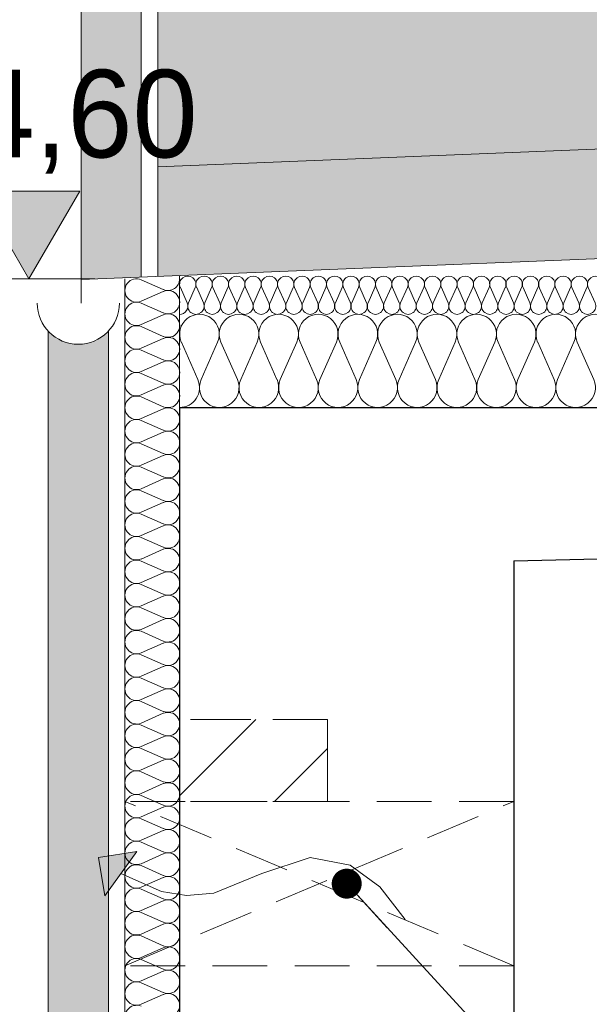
# Model space of a CAD drawing. Extents: x -547885 to -186295, y -25370 to 156194.
# Tile 21 of 256: x -520252 to -519212, y -9060 to -7261. Entities that reach past the tile are written whole.
import ezdxf

# ---------------------------------------------------------------- set-up
doc = ezdxf.new("R2010")
doc.units = 0
doc.header["$MEASUREMENT"] = 0
doc.linetypes.add('Krawędzie ukryte', pattern=[150, 100, -50])
for name, color, linetype, lineweight in [('Arch dachowki_Nr_Pióra__21', 7, 'Continuous', 9), ('Arch opisy_Nr_Pióra__21', 7, 'Continuous', 9), ('Arch stropy_Nr_Pióra__1', 7, 'Continuous', 25), ('Arch zmurowania_Nr_Pióra__21', 7, 'Continuous', 9), ('INWENT KONST. DREWNIANA_Nr_Pióra__21', 7, 'Continuous', 9), ('INWENT RURY SPUSTOWE_Nr_Pióra__21', 7, 'Continuous', 9), ('INWENT WYMIARY_Nr_Pióra__21', 7, 'Continuous', 9), ('INWENT WYMIARY_Nr_Pióra__5', 7, 'Continuous', 13), ('INWENT.ŚCIANY_Nr_Pióra__1', 7, 'Continuous', 25), ('INWENT.ŚCIANY_Nr_Pióra__5', 7, 'Continuous', 13), ('Istniejące kominy_Nr_Pióra__21', 7, 'Continuous', 9)]:
    doc.layers.add(name, color=color, linetype=linetype, lineweight=lineweight)
for name, color, linetype in [('Arch ocieplenie', 7, 'Continuous'), ('Inwent Izolacje', 7, 'Continuous'), ('INWENT WYMIARY', 7, 'Continuous'), ('Istniejące kominy', 7, 'Continuous')]:
    doc.layers.add(name, color=color, linetype=linetype)
for name, color, linetype, lineweight, true_color in [('Arch ocieplenie_Nr_Pióra__44', 7, 'Continuous', 9, 0x029e21), ('Arch wykończenie_Nr_Pióra__3', 7, 'Continuous', 18, 0xff6600), ('arch wypelnienia_Nr_Pióra__119', 7, 'Continuous', 13, 0xd9d1d0), ('arch wypelnienia_Nr_Pióra__2', 7, 'Continuous', 13, 0x7f7f7f), ('Inwent Izolacje_Nr_Pióra__2', 7, 'Continuous', 13, 0x7f7f7f)]:
    doc.layers.add(name, color=color, linetype=linetype, lineweight=lineweight, true_color=true_color)
doc.styles.add('GENERATED_STYLE_2', font='txt')
doc.dimstyles.new('GENERATED_STYLE__11', dxfattribs={"dimtxt": 160.000002, "dimasz": 110.144928, "dimexe": 0.18, "dimexo": 40, "dimgap": 0.09, "dimtad": 1, "dimtih": 1, "dimtoh": 1, "dimdec": 0, "dimzin": 0, "dimdsep": 46, "dimtxsty": 'GENERATED_STYLE_2', "dimblk": 'ARROWHEAD_5', "dimblk1": 'ARROWHEAD_5', "dimblk2": 'ARROWHEAD_5', "dimcen": 0.09, "dimclrd": 7, "dimclre": 7, "dimclrt": 7, "dimazin": 0, "dimtfac": 1, "dimtdec": 4, "dimtmove": 0, "dimatfit": 3, "dimfxl": 0, "dimtolj": 1, "dimtzin": 0, "dimarcsym": 0})
doc.dimstyles.new('GENERATED_STYLE__13', dxfattribs={"dimtxt": 0.18, "dimasz": 109.44, "dimexe": 0.18, "dimexo": 0.0625, "dimgap": 0.09, "dimtad": 0, "dimtih": 1, "dimtoh": 1, "dimdec": 4, "dimzin": 0, "dimdsep": 46, "dimcen": 0.09, "dimadec": 0, "dimazin": 0, "dimtfac": 1, "dimtdec": 4, "dimtmove": 0, "dimatfit": 3, "dimldrblk": 'ARROWHEAD_11', "dimfxl": 0, "dimtolj": 1, "dimtzin": 0, "dimarcsym": 0})
doc.dimstyles.new('GENERATED_STYLE__7', dxfattribs={"dimtxt": 160.000002, "dimasz": 114, "dimexe": 0.18, "dimexo": 0, "dimgap": 0.09, "dimtad": 1, "dimdec": 0, "dimlfac": 0.1, "dimzin": 0, "dimdsep": 46, "dimtxsty": 'GENERATED_STYLE_2', "dimblk": 'ARROWHEAD_2', "dimblk1": 'ARROWHEAD_2', "dimblk2": 'ARROWHEAD_2', "dimcen": 0.09, "dimclrd": 7, "dimclre": 7, "dimclrt": 7, "dimazin": 0, "dimtfac": 1, "dimtdec": 4, "dimtmove": 0, "dimatfit": 3, "dimfxl": 0, "dimtolj": 1, "dimtzin": 0, "dimarcsym": 0})

# ---------------------------------------------------------------- blocks, each defined once
blk = doc.blocks.new('Izolacja cieplna 14_180', base_point=(-519959.6, -7734.6))
at = {"layer": 'Arch ocieplenie_Nr_Pióra__44', "linetype": 'Continuous'}
for p, q in [((-520029.8, -7736.4), (-519989.4, -7754.2)), ((-519989.4, -7757.8), (-520029.8, -7775.6)), ((-520029.8, -7779.2), (-519989.4, -7797)), ((-519989.4, -7800.6), (-520029.8, -7818.4)), ((-520029.8, -7822), (-519989.4, -7839.8)), ((-519989.4, -7843.4), (-520029.8, -7861.2)), ((-520029.8, -7864.8), (-519989.4, -7882.6)), ((-519989.4, -7886.2), (-520029.8, -7904.1)), ((-520029.8, -7907.6), (-519989.4, -7925.5)), ((-519989.4, -7929.1), (-520029.8, -7946.9)), ((-520029.8, -7950.5), (-519989.4, -7968.3)), ((-519989.4, -7971.9), (-520029.8, -7989.7)), ((-520029.8, -7993.3), (-519989.4, -8011.1)), ((-519989.4, -8014.7), (-520029.8, -8032.5)), ((-520029.8, -8036.1), (-519989.4, -8053.9)), ((-519989.4, -8057.5), (-520029.8, -8075.3)), ((-520029.8, -8078.9), (-519989.4, -8096.7)), ((-519989.4, -8100.3), (-520029.8, -8118.1)), ((-520029.8, -8121.7), (-519989.4, -8139.5)), ((-519989.4, -8143.1), (-520029.8, -8160.9)), ((-520029.8, -8164.5), (-519989.4, -8182.3)), ((-519989.4, -8185.9), (-520029.8, -8203.7)), ((-520029.8, -8207.3), (-519989.4, -8225.1)), ((-519989.4, -8228.7), (-520029.8, -8246.6)), ((-520029.8, -8250.2), (-519989.4, -8268)), ((-519989.4, -8271.6), (-520029.8, -8289.4)), ((-520029.8, -8293), (-519989.4, -8310.8)), ((-519989.4, -8314.4), (-520029.8, -8332.2)), ((-520029.8, -8335.8), (-519989.4, -8353.6)), ((-519989.4, -8357.2), (-520029.8, -8375)), ((-520029.8, -8378.6), (-519989.4, -8396.4)), ((-519989.4, -8400), (-520029.8, -8417.8)), ((-520029.8, -8421.4), (-519989.4, -8439.2)), ((-519989.4, -8442.8), (-520029.8, -8460.6)), ((-520029.8, -8464.2), (-519989.4, -8482)), ((-519989.4, -8485.6), (-520029.8, -8503.4)), ((-520029.8, -8507), (-519989.4, -8524.8)), ((-519989.4, -8528.4), (-520029.8, -8546.2)), ((-520029.8, -8549.8), (-519989.4, -8567.7)), ((-519989.4, -8571.2), (-520029.8, -8589.1)), ((-520029.8, -8592.7), (-519989.4, -8610.5)), ((-519989.4, -8614.1), (-520029.8, -8631.9)), ((-520029.8, -8635.5), (-519989.4, -8653.3)), ((-519989.4, -8656.9), (-520029.8, -8674.7)), ((-520029.8, -8678.3), (-519989.4, -8696.1)), ((-519989.4, -8699.7), (-520029.8, -8717.5)), ((-520029.8, -8721.1), (-519989.4, -8738.9)), ((-519989.4, -8742.5), (-520029.8, -8760.3)), ((-520029.8, -8763.9), (-519989.4, -8781.7)), ((-519989.4, -8785.3), (-520029.8, -8803.1)), ((-520029.8, -8806.7), (-519989.4, -8824.5)), ((-519989.4, -8828.1), (-520029.8, -8845.9)), ((-520029.8, -8849.5), (-519989.4, -8867.3)), ((-519989.4, -8870.9), (-520029.8, -8888.7)), ((-520029.8, -8892.3), (-519989.4, -8910.2)), ((-519989.4, -8913.7), (-520029.8, -8931.6)), ((-520029.8, -8935.2), (-519989.4, -8953)), ((-519989.4, -8956.6), (-520029.8, -8974.4)), ((-520029.8, -8978), (-519989.4, -8995.8)), ((-519989.4, -8999.4), (-520029.8, -9017.2)), ((-520029.8, -9020.8), (-519989.4, -9038.6)), ((-519989.4, -9042.2), (-520029.8, -9060))]:
    blk.add_line(p, q, dxfattribs=at)
for centre, start_param, end_param in [((-520038.3, -7756), 2.728799, 6.695979), ((-519980.8, -7734.6), 5.870392, 7.853982), ((-519980.8, -7777.4), 5.870392, 9.837571), ((-520038.3, -7798.8), 2.728799, 6.695979), ((-519980.8, -7820.2), 5.870392, 9.837571), ((-520038.3, -7841.6), 2.728799, 6.695979), ((-519980.8, -7863), 5.870392, 9.837571), ((-520038.3, -7884.4), 2.728799, 6.695979), ((-519980.8, -7905.8), 5.870392, 9.837571), ((-520038.3, -7927.3), 2.728799, 6.695979), ((-519980.8, -7948.7), 5.870392, 9.837571), ((-520038.3, -7970.1), 2.728799, 6.695979), ((-519980.8, -7991.5), 5.870392, 9.837571), ((-520038.3, -8012.9), 2.728799, 6.695979), ((-519980.8, -8034.3), 5.870392, 9.837571), ((-520038.3, -8055.7), 2.728799, 6.695979), ((-519980.8, -8077.1), 5.870392, 9.837571), ((-520038.3, -8098.5), 2.728799, 6.695979), ((-519980.8, -8119.9), 5.870392, 9.837571), ((-520038.3, -8141.3), 2.728799, 6.695979), ((-519980.8, -8162.7), 5.870392, 9.837571), ((-520038.3, -8184.1), 2.728799, 6.695979), ((-519980.8, -8205.5), 5.870392, 9.837571), ((-520038.3, -8226.9), 2.728799, 6.695979), ((-519980.8, -8248.4), 5.870392, 9.837571), ((-520038.3, -8269.8), 2.728799, 6.695979), ((-519980.8, -8291.2), 5.870392, 9.837571), ((-520038.3, -8312.6), 2.728799, 6.695979), ((-519980.8, -8334), 5.870392, 9.837571), ((-520038.3, -8355.4), 2.728799, 6.695979), ((-519980.8, -8376.8), 5.870392, 9.837571), ((-520038.3, -8398.2), 2.728799, 6.695979), ((-519980.8, -8419.6), 5.870392, 9.837571), ((-520038.3, -8441), 2.728799, 6.695979), ((-519980.8, -8462.4), 5.870392, 9.837571), ((-520038.3, -8483.8), 2.728799, 6.695979), ((-519980.8, -8505.2), 5.870392, 9.837571), ((-520038.3, -8526.6), 2.728799, 6.695979), ((-519980.8, -8548), 5.870392, 9.837571), ((-520038.3, -8569.4), 2.728799, 6.695979), ((-519980.8, -8590.9), 5.870392, 9.837571), ((-520038.3, -8612.3), 2.728799, 6.695979), ((-519980.8, -8633.7), 5.870392, 9.837571), ((-520038.3, -8655.1), 2.728799, 6.695979), ((-519980.8, -8676.5), 5.870392, 9.837571), ((-520038.3, -8697.9), 2.728799, 6.695979), ((-519980.8, -8719.3), 5.870392, 9.837571), ((-520038.3, -8740.7), 2.728799, 6.695979), ((-519980.8, -8762.1), 5.870392, 9.837571), ((-520038.3, -8783.5), 2.728799, 6.695979), ((-519980.8, -8804.9), 5.870392, 9.837571), ((-520038.3, -8826.3), 2.728799, 6.695979), ((-519980.8, -8847.7), 5.870392, 9.837571), ((-520038.3, -8869.1), 2.728799, 6.695979), ((-519980.8, -8890.5), 5.870392, 9.837571), ((-520038.3, -8912), 2.728799, 6.695979), ((-519980.8, -8933.4), 5.870392, 9.837571), ((-520038.3, -8954.8), 2.728799, 6.695979), ((-519980.8, -8976.2), 5.870392, 9.837571), ((-520038.3, -8997.6), 2.728799, 6.695979), ((-519980.8, -9019), 5.870392, 9.837571), ((-520038.3, -9040.4), 2.728799, 6.695979), ((-519980.8, -9061.8), 5.870392, 9.837571), ((-520038.3, -9083.2), 2.728799, 6.695979)]:
    blk.add_ellipse(centre, major_axis=(0, -21.4), ratio=0.99346, start_param=start_param, end_param=end_param, dxfattribs=at)
blk = doc.blocks.new('Izolacja cieplna 14_254', base_point=(-507889.6, -7969.6))
at = {"layer": 'Inwent Izolacje_Nr_Pióra__2', "linetype": 'Continuous'}
for p, q in [((-519926.5, -7918.9), (-519956.5, -7850.2)), ((-519890.3, -7850.2), (-519920.4, -7918.9)), ((-519854.2, -7918.9), (-519884.2, -7850.2)), ((-519818, -7850.2), (-519848.1, -7918.9)), ((-519781.9, -7918.9), (-519812, -7850.2)), ((-519745.8, -7850.2), (-519775.8, -7918.9)), ((-519709.6, -7918.9), (-519739.7, -7850.2)), ((-519673.5, -7850.2), (-519703.6, -7918.9)), ((-519637.3, -7918.9), (-519667.4, -7850.2)), ((-519601.2, -7850.2), (-519631.3, -7918.9)), ((-519565.1, -7918.9), (-519595.1, -7850.2)), ((-519528.9, -7850.2), (-519559, -7918.9)), ((-519492.8, -7918.9), (-519522.9, -7850.2)), ((-519456.7, -7850.2), (-519486.7, -7918.9)), ((-519420.5, -7918.9), (-519450.6, -7850.2)), ((-519384.4, -7850.2), (-519414.5, -7918.9)), ((-519348.2, -7918.9), (-519378.3, -7850.2)), ((-519312.1, -7850.2), (-519342.2, -7918.9)), ((-519276, -7918.9), (-519306, -7850.2)), ((-519239.8, -7850.2), (-519269.9, -7918.9)), ((-519203.7, -7918.9), (-519233.8, -7850.2))]:
    blk.add_line(p, q, dxfattribs=at)
for centre, start_param, end_param in [((-519923.4, -7835.7), 1.158003, 5.125183), ((-519851.1, -7835.7), 1.158003, 5.125183), ((-519778.9, -7835.7), 1.158003, 5.125183), ((-519706.6, -7835.7), 1.158003, 5.125183), ((-519634.3, -7835.7), 1.158003, 5.125183), ((-519562, -7835.7), 1.158003, 5.125183), ((-519489.8, -7835.7), 1.158003, 5.125183), ((-519417.5, -7835.7), 1.158003, 5.125183), ((-519345.2, -7835.7), 1.158003, 5.125183), ((-519272.9, -7835.7), 1.158003, 5.125183), ((-519200.7, -7835.7), 1.158003, 5.125183), ((-519959.6, -7933.4), 0, 1.983589), ((-519887.3, -7933.4), 4.299595, 8.266774), ((-519815, -7933.4), 4.299595, 8.266774), ((-519742.7, -7933.4), 4.299595, 8.266774), ((-519670.5, -7933.4), 4.299595, 8.266774), ((-519598.2, -7933.4), 4.299595, 8.266774), ((-519525.9, -7933.4), 4.299595, 8.266774), ((-519453.6, -7933.4), 4.299595, 8.266774), ((-519381.3, -7933.4), 4.299595, 8.266774), ((-519309.1, -7933.4), 4.299595, 8.266774), ((-519236.8, -7933.4), 4.299595, 8.266774)]:
    blk.add_ellipse(centre, major_axis=(0, -36.2), ratio=0.999515, start_param=start_param, end_param=end_param, dxfattribs=at)
blk = doc.blocks.new('Izolacja cieplna 14_255', base_point=(-508759.6, -7799.6))
at = {"layer": 'Inwent Izolacje_Nr_Pióra__2', "linetype": 'Continuous'}
for p, q in [((-519945.9, -7778.7), (-519958.3, -7750.4)), ((-519931, -7750.4), (-519943.4, -7778.7)), ((-519916.1, -7778.7), (-519928.5, -7750.4)), ((-519901.2, -7750.4), (-519913.6, -7778.7)), ((-519886.3, -7778.7), (-519898.7, -7750.4)), ((-519871.4, -7750.4), (-519883.8, -7778.7)), ((-519856.5, -7778.7), (-519868.9, -7750.4)), ((-519841.7, -7750.4), (-519854, -7778.7)), ((-519826.8, -7778.7), (-519839.2, -7750.4)), ((-519811.9, -7750.4), (-519824.3, -7778.7)), ((-519797, -7778.7), (-519809.4, -7750.4)), ((-519782.1, -7750.4), (-519794.5, -7778.7)), ((-519767.2, -7778.7), (-519779.6, -7750.4)), ((-519752.3, -7750.4), (-519764.7, -7778.7)), ((-519737.4, -7778.7), (-519749.8, -7750.4)), ((-519722.5, -7750.4), (-519734.9, -7778.7)), ((-519707.6, -7778.7), (-519720, -7750.4)), ((-519692.7, -7750.4), (-519705.1, -7778.7)), ((-519677.8, -7778.7), (-519690.2, -7750.4)), ((-519662.9, -7750.4), (-519675.3, -7778.7)), ((-519648, -7778.7), (-519660.4, -7750.4)), ((-519633.1, -7750.4), (-519645.5, -7778.7)), ((-519618.3, -7778.7), (-519630.6, -7750.4)), ((-519603.4, -7750.4), (-519615.7, -7778.7)), ((-519588.5, -7778.7), (-519600.9, -7750.4)), ((-519573.6, -7750.4), (-519586, -7778.7)), ((-519558.7, -7778.7), (-519571.1, -7750.4)), ((-519543.8, -7750.4), (-519556.2, -7778.7)), ((-519528.9, -7778.7), (-519541.3, -7750.4)), ((-519514, -7750.4), (-519526.4, -7778.7)), ((-519499.1, -7778.7), (-519511.5, -7750.4)), ((-519484.2, -7750.4), (-519496.6, -7778.7)), ((-519469.3, -7778.7), (-519481.7, -7750.4)), ((-519454.4, -7750.4), (-519466.8, -7778.7)), ((-519439.5, -7778.7), (-519451.9, -7750.4)), ((-519424.6, -7750.4), (-519437, -7778.7)), ((-519409.7, -7778.7), (-519422.1, -7750.4)), ((-519394.8, -7750.4), (-519407.2, -7778.7)), ((-519380, -7778.7), (-519392.3, -7750.4)), ((-519365.1, -7750.4), (-519377.5, -7778.7)), ((-519350.2, -7778.7), (-519362.6, -7750.4)), ((-519335.3, -7750.4), (-519347.7, -7778.7)), ((-519320.4, -7778.7), (-519332.8, -7750.4)), ((-519305.5, -7750.4), (-519317.9, -7778.7)), ((-519290.6, -7778.7), (-519303, -7750.4)), ((-519275.7, -7750.4), (-519288.1, -7778.7)), ((-519260.8, -7778.7), (-519273.2, -7750.4)), ((-519245.9, -7750.4), (-519258.3, -7778.7)), ((-519231, -7778.7), (-519243.4, -7750.4)), ((-519216.1, -7750.4), (-519228.5, -7778.7)), ((-519201.2, -7778.7), (-519213.6, -7750.4))]:
    blk.add_line(p, q, dxfattribs=at)
for centre, start_param, end_param in [((-519944.7, -7744.5), 2.728799, 6.695979), ((-519914.9, -7744.5), 2.728799, 6.695979), ((-519885.1, -7744.5), 2.728799, 6.695979), ((-519855.3, -7744.5), 2.728799, 6.695979), ((-519825.5, -7744.5), 2.728799, 6.695979), ((-519795.7, -7744.5), 2.728799, 6.695979), ((-519765.9, -7744.5), 2.728799, 6.695979), ((-519736.1, -7744.5), 2.728799, 6.695979), ((-519706.4, -7744.5), 2.728799, 6.695979), ((-519676.6, -7744.5), 2.728799, 6.695979), ((-519646.8, -7744.5), 2.728799, 6.695979), ((-519617, -7744.5), 2.728799, 6.695979), ((-519587.2, -7744.5), 2.728799, 6.695979), ((-519557.4, -7744.5), 2.728799, 6.695979), ((-519527.6, -7744.5), 2.728799, 6.695979), ((-519497.9, -7744.5), 2.728799, 6.695979), ((-519468.1, -7744.5), 2.728799, 6.695979), ((-519438.3, -7744.5), 2.728799, 6.695979), ((-519408.5, -7744.5), 2.728799, 6.695979), ((-519378.7, -7744.5), 2.728799, 6.695979), ((-519348.9, -7744.5), 2.728799, 6.695979), ((-519319.1, -7744.5), 2.728799, 6.695979), ((-519289.3, -7744.5), 2.728799, 6.695979), ((-519259.6, -7744.5), 2.728799, 6.695979), ((-519229.8, -7744.5), 2.728799, 6.695979), ((-519200, -7744.5), 2.728799, 6.695979), ((-519959.6, -7784.7), 1.570796, 3.554385), ((-519929.8, -7784.7), 5.870392, 9.837571), ((-519900, -7784.7), 5.870392, 9.837571), ((-519870.2, -7784.7), 5.870392, 9.837571), ((-519840.4, -7784.7), 5.870392, 9.837571), ((-519810.6, -7784.7), 5.870392, 9.837571), ((-519780.8, -7784.7), 5.870392, 9.837571), ((-519751, -7784.7), 5.870392, 9.837571), ((-519721.3, -7784.7), 5.870392, 9.837571), ((-519691.5, -7784.7), 5.870392, 9.837571), ((-519661.7, -7784.7), 5.870392, 9.837571), ((-519631.9, -7784.7), 5.870392, 9.837571), ((-519602.1, -7784.7), 5.870392, 9.837571), ((-519572.3, -7784.7), 5.870392, 9.837571), ((-519542.5, -7784.7), 5.870392, 9.837571), ((-519512.7, -7784.7), 5.870392, 9.837571), ((-519483, -7784.7), 5.870392, 9.837571), ((-519453.2, -7784.7), 5.870392, 9.837571), ((-519423.4, -7784.7), 5.870392, 9.837571), ((-519393.6, -7784.7), 5.870392, 9.837571), ((-519363.8, -7784.7), 5.870392, 9.837571), ((-519334, -7784.7), 5.870392, 9.837571), ((-519304.2, -7784.7), 5.870392, 9.837571), ((-519274.4, -7784.7), 5.870392, 9.837571), ((-519244.7, -7784.7), 5.870392, 9.837571), ((-519214.9, -7784.7), 5.870392, 9.837571)]:
    blk.add_ellipse(centre, major_axis=(-14.9, 0), ratio=0.999587, start_param=start_param, end_param=end_param, dxfattribs=at)
blk = doc.blocks.new('Krzywa_11', base_point=(-519548.1, -8904.9))
at = {"layer": 'Istniejące kominy_Nr_Pióra__21', "linetype": 'Continuous'}
blk.add_hatch(color=256, dxfattribs=at).paths.add_polyline_path([(-520107.6, -8792.1), (-520037.8, -8780.6), (-520096.2, -8861.8)], flags=0)
for p, q in [((-520107.6, -8792.1), (-520037.8, -8780.6)), ((-520107.6, -8792.1), (-520096.2, -8861.8)), ((-520037.8, -8780.6), (-520096.2, -8861.8))]:
    blk.add_line(p, q, dxfattribs=at)
at = {"layer": 'Istniejące kominy_Nr_Pióra__21', "linetype": 'Continuous', "flags": 128}
blk.add_lwpolyline([(-519548.1, -8904.9), (-519594, -8845.3), (-519648.4, -8806.1), (-519721.2, -8792.1), (-519809.7, -8821.1), (-519897.4, -8857), (-519946.8, -8861.2), (-519992.7, -8853.7), (-520067, -8821.2)], dxfattribs=at)
blk = doc.blocks.new('Wymiary_53', base_point=(-520234.6, -7734.6))
at = {"layer": 'INWENT WYMIARY_Nr_Pióra__21', "linetype": 'Continuous'}
blk.add_hatch(color=256, dxfattribs=at).paths.add_polyline_path([(-520234.6, -7734.6), (-520327.4, -7574.6), (-520141.8, -7574.6)], flags=0)
for p, q in [((-520234.6, -7734.6), (-520327.4, -7574.6)), ((-520327.4, -7574.6), (-520141.8, -7574.6)), ((-520141.8, -7574.6), (-520234.6, -7734.6)), ((-520234.6, -7734.6), (-520354.6, -7734.6)), ((-520234.6, -7734.6), (-520114.6, -7734.6))]:
    blk.add_line(p, q, dxfattribs=at)
at = {"layer": 'INWENT WYMIARY_Nr_Pióra__21', "insert": (-520468, -7542.6), "char_height": 160, "attachment_point": 7, "style": 'GENERATED_STYLE_2'}
blk.add_mtext('{+4,60}', dxfattribs=at)
blk = doc.blocks.new('*D475')
at = {"layer": 'INWENT WYMIARY_Nr_Pióra__21', "linetype": 'Continuous'}
for p, q in [((-518919.3, -10716.3), (-518769.3, -10802.9)), ((-518731.8, -10759.6), (-518956.8, -10759.6)), ((-518844.3, -12329.6), (-518844.3, -10759.6)), ((-518919.3, -12286.3), (-518769.3, -12372.9)), ((-518731.8, -12329.6), (-518956.8, -12329.6)), ((-518844.3, -12403), (-518844.3, -12329.6))]:
    blk.add_line(p, q, dxfattribs=at)
at = {"layer": 'INWENT WYMIARY_Nr_Pióra__21', "char_height": 160, "attachment_point": 7, "rotation": 90, "style": 'GENERATED_STYLE_2'}
for s, insert in [('{151}', (-518876.3, -9158.2)), ('{100}', (-518876.3, -10413.2)), ('{157}', (-518876.3, -11698.2))]:
    blk.add_mtext(s, dxfattribs=dict(at, insert=insert))
blk = doc.blocks.new('ARROWHEAD_2')
at = {"color": 0, "linetype": 'Continuous', "lineweight": 0}
for p, q in [((-0.378, -0.655), (0.378, 0.655)), ((0, 0), (-1, 0))]:
    blk.add_line(p, q, dxfattribs=at)
blk = doc.blocks.new('*D476')
at = {"layer": 'INWENT WYMIARY_Nr_Pióra__21', "linetype": 'Continuous'}
for p, q in [((-518919.3, -9716.3), (-518769.3, -9802.9)), ((-518731.8, -9759.6), (-518956.8, -9759.6)), ((-518844.3, -10759.6), (-518844.3, -9759.6)), ((-518919.3, -10716.3), (-518769.3, -10802.9)), ((-518731.8, -10759.6), (-518956.8, -10759.6))]:
    blk.add_line(p, q, dxfattribs=at)
at = {"layer": 'INWENT WYMIARY_Nr_Pióra__21', "char_height": 160, "attachment_point": 7, "rotation": 90, "style": 'GENERATED_STYLE_2'}
for s, insert in [('{151}', (-518876.3, -9158.2)), ('{100}', (-518876.3, -10413.2)), ('{157}', (-518876.3, -11698.2))]:
    blk.add_mtext(s, dxfattribs=dict(at, insert=insert))
blk = doc.blocks.new('*D477')
at = {"layer": 'INWENT WYMIARY_Nr_Pióra__21', "linetype": 'Continuous'}
for p, q in [((-518844.3, -8249.6), (-518844.3, -8176.3)), ((-518769.3, -8292.9), (-518919.3, -8206.3)), ((-518731.8, -8249.6), (-518956.8, -8249.6)), ((-518844.3, -9759.6), (-518844.3, -8249.6)), ((-518919.3, -9716.3), (-518769.3, -9802.9)), ((-518731.8, -9759.6), (-518956.8, -9759.6))]:
    blk.add_line(p, q, dxfattribs=at)
at = {"layer": 'INWENT WYMIARY_Nr_Pióra__21', "char_height": 160, "attachment_point": 7, "rotation": 90, "style": 'GENERATED_STYLE_2'}
for s, insert in [('{151}', (-518876.3, -9158.2)), ('{100}', (-518876.3, -10413.2)), ('{157}', (-518876.3, -11698.2))]:
    blk.add_mtext(s, dxfattribs=dict(at, insert=insert))
blk = doc.blocks.new('*D903')
at = {"layer": 'INWENT WYMIARY_Nr_Pióra__5', "linetype": 'Continuous'}
for points in [[(-517708.7, -7638.2), (-517675, -7749.1), (-517734.9, -7751.1)], [(-517702, -7969.6), (-517732.8, -7857.8), (-517672.8, -7857.4)]]:
    blk.add_hatch(color=256, dxfattribs=at).paths.add_polyline_path(points, flags=0)
for p, q in [((-517708.7, -7638.2), (-517734.9, -7751.1)), ((-517708.7, -7638.2), (-517675, -7749.1)), ((-517675, -7749.1), (-517734.9, -7751.1)), ((-517732.8, -7857.8), (-517672.8, -7857.4)), ((-517702, -7969.6), (-517732.8, -7857.8)), ((-517702, -7969.6), (-517672.8, -7857.4))]:
    blk.add_line(p, q, dxfattribs=at)
blk.add_arc((-525960.6, -7969.6), 8258.6, 0.77677, 1.52301, dxfattribs=at)
at = {"layer": 'INWENT WYMIARY_Nr_Pióra__21', "insert": (-517543.7, -7880.6), "char_height": 160, "attachment_point": 7, "style": 'GENERATED_STYLE_2'}
blk.add_mtext('{2,30°}', dxfattribs=at)
blk = doc.blocks.new('ARROWHEAD_5')
at = {"color": 0, "linetype": 'Continuous', "lineweight": 0}
blk.add_line((0, 0), (-1, 0), dxfattribs=at)
blk.add_solid([(-1, 0.2679), (0, 0), (-1, -0.2679), (-1, 0.2679)], dxfattribs=at)
blk = doc.blocks.new('*D904')
at = {"layer": 'INWENT WYMIARY_Nr_Pióra__5', "linetype": 'Continuous'}
for points in [[(-511514.7, -7603.3), (-511489.1, -7716.3), (-511549, -7714)], [(-511523.1, -7969.6), (-511552.3, -7857.4), (-511492.3, -7857.8)]]:
    blk.add_hatch(color=256, dxfattribs=at).paths.add_polyline_path(points, flags=0)
for p, q in [((-511514.7, -7603.3), (-511549, -7714)), ((-511514.7, -7603.3), (-511489.1, -7716.3)), ((-511489.1, -7716.3), (-511549, -7714)), ((-511523.1, -7969.6), (-511552.3, -7857.4)), ((-511552.3, -7857.4), (-511492.3, -7857.8)), ((-511523.1, -7969.6), (-511492.3, -7857.8))]:
    blk.add_line(p, q, dxfattribs=at)
blk.add_arc((-503474.8, -7969.6), 8048.3, 178.18843, 179.20294, dxfattribs=at)
at = {"layer": 'INWENT WYMIARY_Nr_Pióra__21', "insert": (-512129.7, -7862.7), "char_height": 160, "attachment_point": 7, "style": 'GENERATED_STYLE_2'}
blk.add_mtext('{2,61°}', dxfattribs=at)
blk = doc.blocks.new('ARROWHEAD_11')
at = {"color": 0, "linetype": 'Continuous', "lineweight": 0}
blk.add_line((0, 0), (-1, 0), dxfattribs=at)
at = {"color": 0, "linetype": 'Continuous', "lineweight": 0, "const_width": 0.25, "flags": 128}
blk.add_lwpolyline([(-0.125, 0, 1), (0.125, 0, 1)], format="xyb", close=True, dxfattribs=at)

msp = doc.modelspace()

# ---------------------------------------------------------------- hatches: boundary and pattern name
at = {"layer": 'arch wypelnienia_Nr_Pióra__119', "linetype": 'Continuous', "lineweight": 0, "true_color": 0x363434}
msp.add_hatch(color=250, dxfattribs=at).paths.add_polyline_path([(-519934.6, -6665.3), (-519999.6, -6702.9), (-519999.6, -7530), (-514008.9, -7289.4), (-510239.8, -7461.2), (-507619.7, -7580.5), (-507619.7, -6281.2), (-519879.6, -6281.2), (-519879.6, -6570.1, -0.267949)], flags=0)
at = {"layer": 'arch wypelnienia_Nr_Pióra__2', "linetype": 'Continuous'}
h = msp.add_hatch(color=256, dxfattribs=at)
h.paths.add_polyline_path([(-520084.6, -6624.9, 0.267949), (-520139.6, -6720.2), (-520139.6, -7735.8), (-520029.6, -7731.4), (-520029.6, -6720.2), (-519934.6, -6665.3, 0.267949), (-519879.6, -6570.1), (-519879.6, -6281.2), (-507569.7, -6281.2), (-507569.7, 685.2), (-508349.7, 685.2), (-508349.7, 1020.4), (-508309.7, 1020.4), (-508309.7, 1080.4), (-509829.7, 1080.4), (-509829.7, 1020.4), (-509789.7, 1020.4), (-509789.7, 685.2), (-515429.7, 685.2), (-515429.7, 1020.4), (-515389.7, 1020.4), (-515389.7, 1080.4), (-516729.7, 1080.4), (-516729.7, 1020.4), (-516689.7, 1020.4), (-516689.7, 685.2), (-520049.6, 685.2), (-520049.6, -6281.2), (-519989.6, -6281.2), (-519989.6, -6570.1)], flags=0)
h.paths.add_polyline_path([(-519049.6, -4912.9), (-519049.6, -573), (-509829.6, -573), (-509829.6, -4912.9)], flags=0)
for points in [[(-519999.6, -7730.2), (-514009.4, -7489.6), (-514008.9, -7489.6), (-507719.6, -7776.2), (-507719.6, -7819.6), (-507739.6, -7819.6, 0.617181), (-507619.7, -7879.7), (-507619.7, -7580.5), (-514008.9, -7289.4), (-519999.6, -7530)], [(-520288.9, -12334.4), (-520233.9, -12429.6), (-520144.6, -12378.1, 0.267949), (-520089.6, -12282.8), (-520089.6, -7830.2, -0.436542), (-520199.6, -7830.2), (-520199.6, -12282.8)]]:
    msp.add_hatch(color=256, dxfattribs=at).paths.add_polyline_path(points, flags=0)
at = {"layer": 'Arch zmurowania_Nr_Pióra__21', "linetype": 'Continuous'}
h = msp.add_hatch(dxfattribs=at)
h.set_pattern_fill('Common_Brick', color=256, style=0, pattern_type=2)
h.set_pattern_definition([(45, (0, 0), (-91.923878, 91.923878), [])])
h.paths.add_polyline_path([(-519689.6, -8689.6), (-519959.6, -8689.6), (-519959.6, -8539.6), (-519689.6, -8539.6)], flags=0)

# ---------------------------------------------------------------- linework, layer by layer
at = {"layer": 'Arch dachowki_Nr_Pióra__21', "linetype": 'Continuous'}
msp.add_line((-519999.6, -7530), (-514008.9, -7289.4), dxfattribs=at)
at = {"layer": 'Arch stropy_Nr_Pióra__1', "linetype": 'Continuous'}
for p, q in [((-519959.6, -7969.6), (-507889.6, -7969.6)), ((-519349.6, -8249.6), (-514079.6, -8139.6))]:
    msp.add_line(p, q, dxfattribs=at)
at = {"layer": 'Arch wykończenie_Nr_Pióra__3', "linetype": 'Continuous'}
msp.add_line((-520059.6, -7734.6), (-520059.6, -12329.6), dxfattribs=at)
at = {"layer": 'Arch zmurowania_Nr_Pióra__21', "linetype": 'Krawędzie ukryte', "flags": 128}
msp.add_lwpolyline([(-519689.6, -8689.6), (-519959.6, -8689.6), (-519959.6, -8539.6), (-519689.6, -8539.6)], close=True, dxfattribs=at)
at = {"layer": 'INWENT KONST. DREWNIANA_Nr_Pióra__21', "linetype": 'Continuous'}
for p, q in [((-520139.6, -7735.8), (-514009.4, -7489.6)), ((-519959.6, -7728.6), (-519959.6, -7969.6)), ((-520139.6, -7735.8), (-520139.6, -7779.2))]:
    msp.add_line(p, q, dxfattribs=at)
at = {"layer": 'INWENT RURY SPUSTOWE_Nr_Pióra__21', "linetype": 'Continuous'}
for p, q in [((-520139.6, -6720.2), (-520139.6, -7735.8)), ((-520029.6, -6720.2), (-520029.6, -7731.4)), ((-520199.6, -7830.2), (-520199.6, -12282.8)), ((-520089.6, -7830.2), (-520089.6, -12282.8))]:
    msp.add_line(p, q, dxfattribs=at)
msp.add_arc((-520144.6, -7779.2), 75, 180, 0, dxfattribs=at)
at = {"layer": 'INWENT.ŚCIANY_Nr_Pióra__1', "linetype": 'Continuous'}
for p, q in [((-519959.6, -7969.6), (-519959.6, -9759.6)), ((-519349.6, -8249.6), (-519349.6, -9759.6))]:
    msp.add_line(p, q, dxfattribs=at)
at = {"layer": 'INWENT.ŚCIANY_Nr_Pióra__5', "linetype": 'Continuous'}
msp.add_line((-519999.6, -7730.2), (-519999.6, -6702.9), dxfattribs=at)
at = {"layer": 'Istniejące kominy_Nr_Pióra__21', "linetype": 'Krawędzie ukryte'}
for p, q in [((-519689.6, -8539.6), (-519959.6, -8539.6)), ((-519689.6, -8539.6), (-519689.6, -8689.6)), ((-519349.6, -8689.6), (-520059.6, -8689.6)), ((-519349.6, -8989.6), (-520059.6, -8689.6)), ((-520059.6, -8989.6), (-519349.6, -8689.6)), ((-519959.6, -8689.6), (-519959.6, -8989.6)), ((-519349.6, -8989.6), (-520059.6, -8989.6))]:
    msp.add_line(p, q, dxfattribs=at)

# ---------------------------------------------------------------- block references
at = {"layer": 'Arch ocieplenie', "color": 104, "linetype": 'Continuous', "lineweight": 13, "true_color": 0x029e21}
msp.add_blockref('Izolacja cieplna 14_180', (-519959.6, -7734.6), dxfattribs=at)
at = {"layer": 'Inwent Izolacje', "color": 104, "linetype": 'Continuous', "lineweight": 13, "true_color": 0x029e21}
for name, p in [('Izolacja cieplna 14_255', (-508759.6, -7799.6)), ('Izolacja cieplna 14_254', (-507889.6, -7969.6))]:
    msp.add_blockref(name, p, dxfattribs=at)
at = {"layer": 'INWENT WYMIARY', "linetype": 'Continuous'}
msp.add_blockref('Wymiary_53', (-520234.6, -7734.6), dxfattribs=at)
at = {"layer": 'Istniejące kominy', "linetype": 'Continuous'}
msp.add_blockref('Krzywa_11', (-519548.1, -8904.9), dxfattribs=at)

# ---------------------------------------------------------------- dimensions: what is measured, and where the dimension line sits
at = {"layer": 'INWENT WYMIARY', "linetype": 'Continuous'}
for base, center, p2, picture, middle in [((-517703.7, -7803.8), (-525960.6, -7969.6), (-507889.6, -7969.6), '*D903', (-517287, -7800.6)), ((-511521, -7786.4), (-503474.8, -7969.6), (-519959.6, -7969.6), '*D904', (-511873, -7782.7))]:
    dim = msp.add_angular_dim_3p(base=base, center=center, p1=(-514009.4, -7489.6), p2=p2, dimstyle='GENERATED_STYLE__11', dxfattribs=at)
    dim.commit()
    dim.dimension.update_dxf_attribs({"geometry": picture, "text_midpoint": middle, "dimtype": 165})
for p1, p2, picture, middle in [((-519349.6, -9759.6), (-519349.6, -8249.6), '*D477', (-518956.3, -8976.1)), ((-519349.6, -12329.6), (-519349.6, -10759.6), '*D475', (-518956.3, -11516.1)), ((-519349.6, -10759.6), (-519349.6, -9759.6), '*D476', (-518956.3, -10231.1))]:
    dim = msp.add_linear_dim(base=(-518844.3, -12329.6), p1=p1, p2=p2, angle=90, dimstyle='GENERATED_STYLE__7', dxfattribs=at)
    dim.commit()
    dim.dimension.update_dxf_attribs({"geometry": picture, "text_midpoint": middle})

# ---------------------------------------------------------------- leaders
at = {"layer": 'Arch opisy_Nr_Pióra__21', "linetype": 'Continuous', "annotation_type": 0, "has_hookline": 1, "hookline_direction": 1, "text_width": 4165.7}
msp.add_leader([(-519654.6, -8839.6), (-518497.2, -10099.5), (-518188.3, -10099.5)], dimstyle='GENERATED_STYLE__13', dxfattribs=at)

doc.saveas('drawing.dxf')
